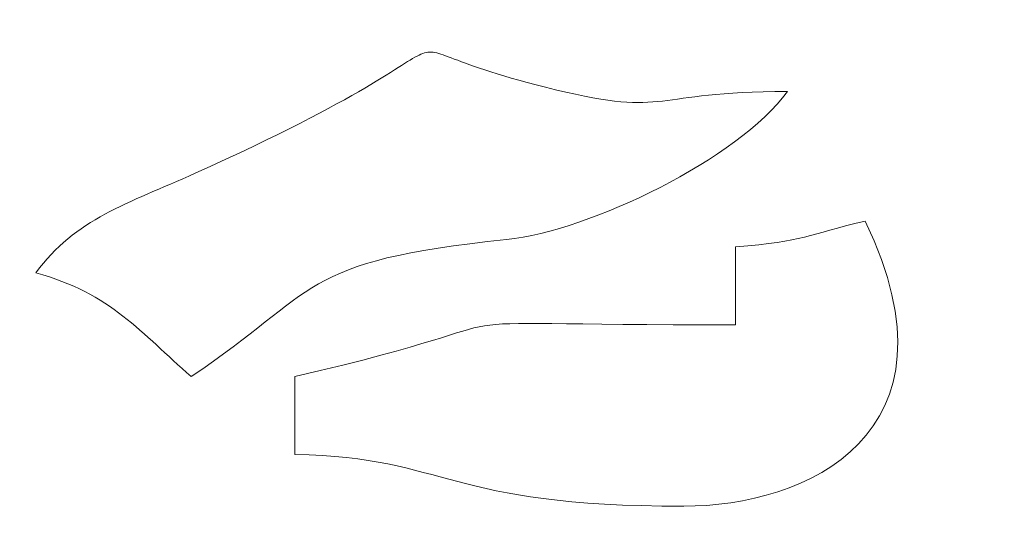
# Model space of a CAD drawing. Header units: millimetres. Extents: x -811 to 1340, y -192 to 870.
# Tile 209 of 256: x 693.631 to 694.67, y 138.364 to 138.89. Entities that reach past the tile are written whole.
import ezdxf

# ---------------------------------------------------------------- set-up
doc = ezdxf.new("R2010")
doc.units = ezdxf.units.MM
doc.header["$MEASUREMENT"] = 0
doc.layers.add('layer 1', color=7, linetype='Continuous')

msp = doc.modelspace()

# ---------------------------------------------------------------- linework, layer by layer
at = {"layer": 'layer 1', "color": 114, "lineweight": 9}
for points, knots in [([(693.8117, 138.5128), (693.7592, 138.5586), (693.7269, 138.6011), (693.6477, 138.6223), (693.6477, 138.6223), (693.6895, 138.6795), (693.7445, 138.6955), (693.8159, 138.7276), (693.8159, 138.7276), (694.1772, 138.8897), (693.9634, 138.8712), (694.1962, 138.8158), (694.1962, 138.8158), (694.3185, 138.7865), (694.2933, 138.8138), (694.4411, 138.8138), (694.4411, 138.8138), (694.3892, 138.7431), (694.233, 138.6668), (694.1446, 138.6576), (694.1446, 138.6576), (693.9234, 138.6347), (693.9472, 138.6036), (693.8117, 138.5128)], [0, 0, 0, 0, 0.142857, 0.142857, 0.142857, 0.142857, 0.285714, 0.285714, 0.285714, 0.285714, 0.428571, 0.428571, 0.428571, 0.428571, 0.571429, 0.571429, 0.571429, 0.571429, 0.714286, 0.714286, 0.714286, 0.714286, 1, 1, 1, 1]), ([(693.1278, 138.2666), (693.0231, 138.2666), (693.1178, 138.275), (693.0457, 138.2392), (693.0457, 138.2392), (693.0757, 138.1103), (693.0453, 138.1732), (693.2764, 138.0322), (693.2764, 138.0322), (693.7235, 137.7594), (694.0046, 137.5537), (694.571, 137.7536), (694.571, 137.7536), (694.7448, 137.815), (694.8627, 137.8914), (694.9826, 138.026), (694.9826, 138.026), (694.9826, 138.026), (695.0775, 138.1774), (695.0775, 138.1774), (695.0775, 138.1774), (695.1031, 138.2268), (695.2984, 138.7328), (695.0817, 138.6704), (695.0817, 138.6704), (694.993, 138.6448), (695.0218, 138.6123), (695.0065, 138.5222), (695.0065, 138.5222), (694.8982, 137.8827), (694.1983, 137.6794), (693.7031, 137.9664), (693.7031, 137.9664), (693.5515, 138.0542), (693.2631, 138.2666), (693.1278, 138.2666)], [0, 0, 0, 0, 0.1, 0.1, 0.1, 0.1, 0.2, 0.2, 0.2, 0.2, 0.3, 0.3, 0.3, 0.3, 0.4, 0.4, 0.4, 0.4, 0.5, 0.5, 0.5, 0.5, 0.6, 0.6, 0.6, 0.6, 0.7, 0.7, 0.7, 0.7, 0.8, 0.8, 0.8, 0.8, 1, 1, 1, 1]), ([(694.3316, 138.376), (694.0778, 138.376), (694.0861, 138.427), (693.9212, 138.4307), (693.9212, 138.4307), (693.9212, 138.4307), (693.9212, 138.5128), (693.9212, 138.5128), (693.9212, 138.5128), (694.2221, 138.583), (693.9987, 138.5675), (694.3863, 138.5675), (694.3863, 138.5675), (694.3863, 138.5675), (694.3863, 138.6497), (694.3863, 138.6497), (694.3863, 138.6497), (694.4602, 138.6558), (694.4608, 138.6625), (694.5231, 138.677), (694.5231, 138.677), (694.6315, 138.4511), (694.4599, 138.376), (694.3316, 138.376)], [0, 0, 0, 0, 0.142857, 0.142857, 0.142857, 0.142857, 0.285714, 0.285714, 0.285714, 0.285714, 0.428571, 0.428571, 0.428571, 0.428571, 0.571429, 0.571429, 0.571429, 0.571429, 0.714286, 0.714286, 0.714286, 0.714286, 1, 1, 1, 1])]:
    msp.add_open_spline(points, degree=3, knots=knots, dxfattribs=at)

doc.saveas('drawing.dxf')
